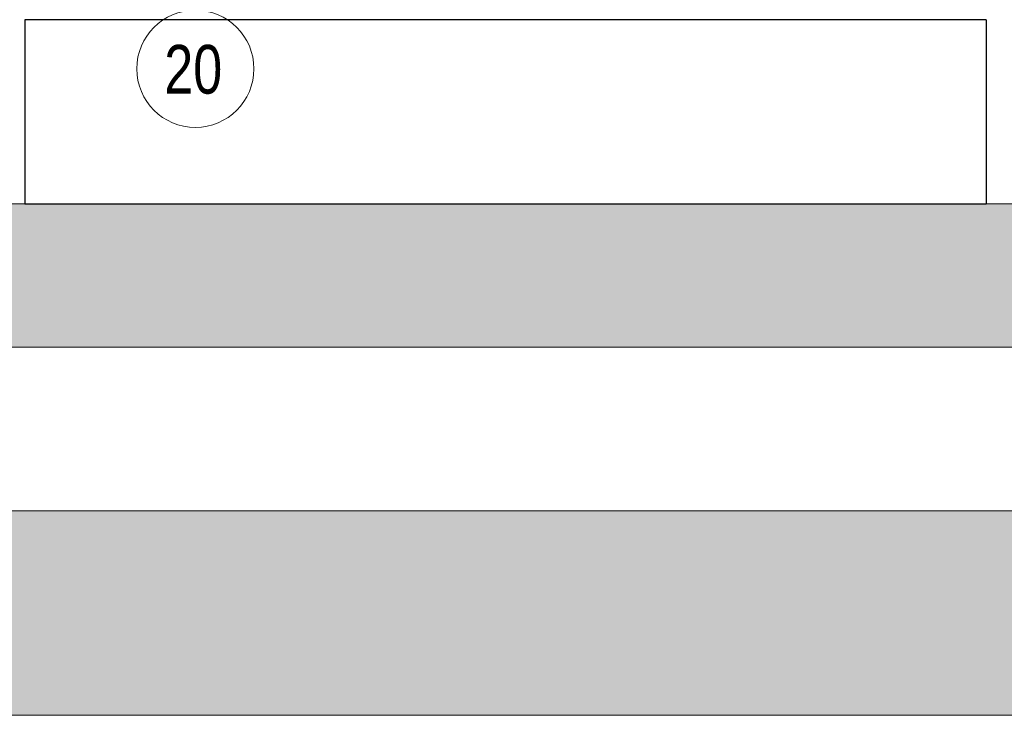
# Model space of a CAD drawing. Header units: centimetres. Extents: x -1589 to 108054, y -205274 to 31709.
# Tile 228 of 256: x 24002 to 24243, y 27257 to 27427. Entities that reach past the tile are written whole.
import ezdxf

# ---------------------------------------------------------------- set-up
doc = ezdxf.new("R2010")
doc.units = ezdxf.units.CM
doc.header["$LTSCALE"] = 0.01
doc.header["$MEASUREMENT"] = 0
for name, color, linetype, lineweight in [('299-A Wymiary Opisy', 7, 'Continuous', 18), ('A-ANNO-NOTE', 7, 'Continuous', 30), ('A-WALL', 7, 'Continuous', 25)]:
    doc.layers.add(name, color=color, linetype=linetype, lineweight=lineweight)
doc.layers.add('2_stropy.ISTN', color=7, linetype='Continuous')
doc.layers.add('Rzut pompowni_dwg', color=7, linetype='Continuous', lineweight=18, true_color=0x767676)
doc.styles.add('Century Gothic', font='GOTHIC.TTF', dxfattribs={"width": 0.8, "height": 119.0625})

# ---------------------------------------------------------------- blocks, each defined once
blk = doc.blocks.new('Rzut pompowni_dwg_ARROWHEAD_2-2159152-Przekrój podłużny')
at = {"layer": '299-A Wymiary Opisy'}
for p, q in [((109096.1, -3550), (108912.5, -3550)), ((109026.7, -3550), (109165.5, -3550))]:
    blk.add_line(p, q, dxfattribs=at)

msp = doc.modelspace()

# ---------------------------------------------------------------- hatches: boundary and pattern name
at = {"layer": '2_stropy.ISTN', "linetype": 'Continuous', "lineweight": 5}
for points in [[(24368.12605, 27346.83463), (23600.59542, 27346.83463), (23600.59542, 27381.83463), (24368.12605, 27381.83463)], [(24368.12605, 27266.83463), (24368.12605, 27306.83463), (23600.59542, 27306.83463), (23600.59542, 27266.83463)], [(24368.12605, 27256.83463), (24368.12605, 27266.83463), (23600.59542, 27266.83463), (23600.59542, 27256.83463)]]:
    msp.add_hatch(color=8, dxfattribs=at).paths.add_polyline_path(points)

# ---------------------------------------------------------------- linework, layer by layer
at = {"layer": '2_stropy.ISTN', "color": 8, "linetype": 'Continuous', "lineweight": 5}
for p, q in [((24278.6495, 27381.83463), (23834.09569, 27381.83463)), ((24368.12605, 27346.83463), (23691.59569, 27346.83463)), ((24368.12605, 27306.83463), (23691.59569, 27306.83463)), ((24368.12605, 27256.83463), (23600.59542, 27256.83463))]:
    msp.add_line(p, q, dxfattribs=at)
at = {"layer": 'A-ANNO-NOTE', "lineweight": 9}
msp.add_circle((24044.9401, 27414.84662), 14.3207, dxfattribs=at)
at = {"layer": 'A-WALL'}
for p, q in [((24238.26292, 27426.83463), (24003.23257, 27426.83463)), ((24003.23257, 27426.83463), (24003.23257, 27381.83463)), ((24238.26292, 27426.83463), (24238.26292, 27381.83463)), ((24003.23257, 27381.83463), (24238.26292, 27381.83463))]:
    msp.add_line(p, q, dxfattribs=at)

# ---------------------------------------------------------------- block references
at = {"layer": 'Rzut pompowni_dwg', "xscale": 0.1, "yscale": 0.1, "zscale": 0.1}
msp.add_blockref('Rzut pompowni_dwg_ARROWHEAD_2-2159152-Przekrój podłużny', (13250.61159, 27736.83463), dxfattribs=at)

# ---------------------------------------------------------------- texts
at = {"layer": 'A-ANNO-NOTE', "color": 5, "lineweight": 9, "true_color": 0x0000ff, "insert": (24037.33342, 27420.68171), "char_height": 11.90625, "width": 17.9578, "attachment_point": 1, "style": 'Century Gothic'}
msp.add_mtext('20', dxfattribs=at)

doc.saveas('drawing.dxf')
